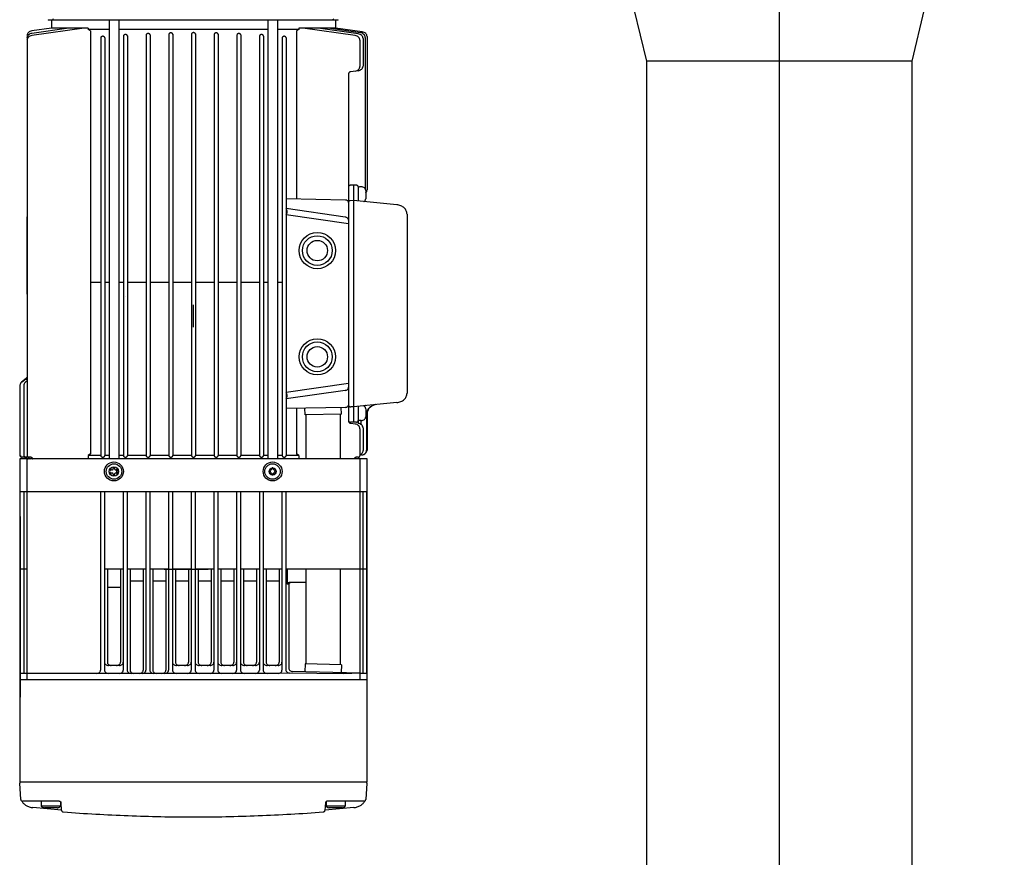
# Model space of a CAD drawing. Extents: x -940 to 22840, y -452 to 16368.
# Tile 8 of 50: x 5518 to 6142, y 11506 to 12036. Entities that reach past the tile are written whole.
import ezdxf

# ---------------------------------------------------------------- set-up
doc = ezdxf.new("R2010")
doc.units = 0
doc.header["$LTSCALE"] = 20
for name, pattern in [('2322108', [7, 5, -2]), ('CENTER2', [11.25, 7.5, -1.25, 1.25, -1.25]), ('CENTER4', [5, 3.125, -0.625, 0.625, -0.625])]:
    doc.linetypes.add(name, pattern=pattern)
doc.layers.get('0').update_dxf_attribs({"linetype": 'CONTINUOUS'})
for name, color, linetype in [('GRUNDFOS', 5, 'CONTINUOUS'), ('WL561---_HARTLIJN', 1, 'CONTINUOUS'), ('WL561---_RETOUR', 4, 'CONTINUOUS')]:
    doc.layers.add(name, color=color, linetype=linetype)

# ---------------------------------------------------------------- blocks, each defined once
blk = doc.blocks.new('TR-L-A8')
at = {"color": 0, "linetype": 'CONTINUOUS'}
for p, q in [((-0.5, 84.15), (0.5, 84.15)), ((-0.5, -84.15), (0.5, -84.15))]:
    blk.add_line(p, q, dxfattribs=at)
at = {"layer": 'WL561---_HARTLIJN', "linetype": 'CENTER2'}
blk.add_line((-0.5, 0), (0.5, 0), dxfattribs=at)
blk = doc.blocks.new('HHFL041V')
at = {"color": 0, "linetype": 'CONTINUOUS'}
for p, q in [((-84.15, 55), (-92, 22)), ((84.15, 55), (-84.15, 55)), ((84.15, 55), (92, 22)), ((-142.5, 22), (-142.5, 3)), ((142.5, 22), (-142.5, 22)), ((142.5, 22), (142.5, 3)), ((142.5, 3), (-142.5, 3)), ((-106, 0), (-106, 3)), ((106, 0), (-106, 0)), ((106, 0), (106, 3))]:
    blk.add_line(p, q, dxfattribs=at)
at = {"color": 1, "linetype": 'CENTER4'}
blk.add_line((0, 55), (0, 0), dxfattribs=at)

msp = doc.modelspace()

# ---------------------------------------------------------------- linework, layer by layer
at = {"layer": 'GRUNDFOS', "color": 4, "linetype": 'CONTINUOUS'}
for p, q in [((5558.49, 12031.12), (5525.28, 12026.38)), ((5548.74, 12031.12), (5525.28, 12027.77)), ((5537.74, 12031.12), (5525.28, 12029.34)), ((5627.59, 12036.12), (5535.72, 12036.12)), ((5574.27, 12036.12), (5536.97, 12036.12)), ((5537.74, 12036.12), (5537.74, 12031.12)), ((5560.9, 12031.12), (5537.74, 12031.12)), ((5538.84, 12036.92), (5538.38, 12036.12)), ((5559.75, 12031.12), (5558.49, 12031.12)), ((5560.9, 12031.12), (5560.9, 12030.16)), ((5574.27, 12036.12), (5574.27, 11758.12)), ((5674.87, 12036.12), (5580.45, 12036.12)), ((5580.45, 12036.12), (5580.45, 11891.32)), ((5719.45, 12036.12), (5627.59, 12036.12)), ((5674.88, 12036.12), (5674.88, 11758.12)), ((5719.1, 12036.12), (5681.05, 12036.12)), ((5681.06, 12036.12), (5681.06, 11758.12)), ((5694.53, 12031.12), (5694.53, 12030.16)), ((5717.7, 12031.12), (5694.53, 12031.12)), ((5696.95, 12031.12), (5695.69, 12031.12)), ((5730.16, 12026.38), (5696.95, 12031.12)), ((5732.13, 12027.49), (5706.7, 12031.12)), ((5733.53, 12028.19), (5712.98, 12031.12)), ((5716.8, 12036.12), (5716.33, 12036.92)), ((5717.7, 12036.12), (5717.7, 12031.12)), ((5734.65, 12028.7), (5717.7, 12031.12)), ((5522.22, 12026.31), (5522.22, 11760.08)), ((5562.37, 12029.28), (5560.9, 12030.16)), ((5574.27, 12030.16), (5560.9, 12030.16)), ((5562.37, 12029.28), (5562.37, 11761.16)), ((5569.01, 12024.9), (5569.01, 11760.12)), ((5571.48, 12024.89), (5571.48, 11760.12)), ((5674.87, 12030.16), (5580.45, 12030.16)), ((5583.38, 12026.01), (5583.38, 11760.12)), ((5585.85, 12026.28), (5585.85, 11760.12)), ((5597.75, 12026.71), (5597.75, 11760.12)), ((5600.22, 12026.89), (5600.22, 11760.12)), ((5612.12, 12027.09), (5612.12, 11760.12)), ((5614.59, 12027.3), (5614.59, 11760.12)), ((5626.48, 12027.22), (5626.48, 11760.12)), ((5628.95, 12027.38), (5628.95, 11760.12)), ((5640.85, 12027.09), (5640.85, 11760.12)), ((5643.32, 12027.23), (5643.32, 11760.12)), ((5655.22, 12026.71), (5655.22, 11760.12)), ((5657.69, 12026.78), (5657.69, 11760.12)), ((5669.59, 12026.01), (5669.59, 11760.12)), ((5672.06, 12025.97), (5672.06, 11760.12)), ((5688.82, 12030.16), (5681.05, 12030.16)), ((5683.96, 12024.9), (5683.96, 11760.12)), ((5686.43, 12024.9), (5686.43, 11760.12)), ((5694.53, 12030.16), (5687.45, 12030.16)), ((5694.53, 12030.16), (5693.07, 12029.28)), ((5693.07, 12029.28), (5693.07, 11922.78)), ((5735.2, 12024.54), (5735.2, 12007.09)), ((5736.6, 12025.23), (5736.6, 11929.14)), ((5737.72, 12025.75), (5737.72, 11928.57)), ((5733.22, 12023.43), (5733.22, 12006.8)), ((5725.98, 12001.99), (5725.98, 11969.35)), ((5732.13, 12004.13), (5727.51, 12003.47)), ((5725.98, 11969.35), (5725.98, 11879.15)), ((5729.07, 11931.53), (5727.18, 11931.49)), ((5729.07, 11931.53), (5729.07, 11781.31)), ((5730.95, 11931.49), (5729.07, 11931.53)), ((5732.16, 11930.49), (5732.16, 11921.53)), ((5732.84, 11930.48), (5732.16, 11930.08)), ((5734.01, 11930.48), (5732.84, 11930.48)), ((5736.85, 11928.18), (5736.85, 11924.83)), ((5736.85, 11924.83), (5736.85, 11922.98)), ((5724.17, 11922.12), (5686.43, 11922.92)), ((5729.07, 11921.78), (5726.98, 11921.73)), ((5756.54, 11919.05), (5729.07, 11921.78)), ((5723.93, 11911.38), (5686.43, 11916.73)), ((5725.98, 11907.08), (5686.43, 11912.73)), ((5763.06, 11913.15), (5763.06, 11799.68)), ((5522.21, 11911.42), (5522.21, 11862.55)), ((5725.98, 11903.49), (5725.98, 11782.01)), ((5580.45, 11891.32), (5580.45, 11758.12)), ((5725.98, 11891.87), (5725.98, 11890.71)), ((5569.01, 11869.82), (5562.37, 11869.82)), ((5574.27, 11869.82), (5571.48, 11869.82)), ((5583.38, 11869.82), (5580.45, 11869.82)), ((5597.75, 11869.82), (5585.85, 11869.82)), ((5612.11, 11869.82), (5600.22, 11869.82)), ((5626.48, 11869.82), (5614.58, 11869.82)), ((5640.85, 11869.82), (5628.95, 11869.82)), ((5655.22, 11869.82), (5643.32, 11869.82)), ((5669.59, 11869.82), (5657.69, 11869.82)), ((5674.87, 11869.82), (5672.06, 11869.82)), ((5683.95, 11869.82), (5681.05, 11869.82)), ((5585.85, 11859.3), (5585.85, 11859.3)), ((5585.85, 11859.3), (5585.85, 11858.62)), ((5597.75, 11859.3), (5597.75, 11858.62)), ((5600.22, 11861.94), (5600.22, 11861.94)), ((5600.22, 11859.3), (5600.22, 11858.62)), ((5612.11, 11859.3), (5612.11, 11858.62)), ((5614.58, 11859.3), (5614.58, 11858.62)), ((5626.48, 11859.3), (5626.48, 11858.62)), ((5628.95, 11861.94), (5628.95, 11861.94)), ((5628.95, 11859.3), (5628.95, 11858.62)), ((5640.85, 11862.12), (5640.85, 11858.78)), ((5640.85, 11861.94), (5640.85, 11861.94)), ((5640.85, 11859.3), (5640.85, 11859.12)), ((5640.85, 11859.12), (5640.85, 11858.62)), ((5643.32, 11862.12), (5643.32, 11858.78)), ((5643.32, 11859.3), (5643.32, 11859.12)), ((5643.32, 11859.12), (5643.32, 11858.62)), ((5655.22, 11859.3), (5655.22, 11859.12)), ((5655.22, 11859.3), (5655.22, 11859.3)), ((5655.22, 11859.12), (5655.22, 11858.62)), ((5657.69, 11859.3), (5657.69, 11859.12)), ((5657.69, 11859.12), (5657.69, 11858.62)), ((5669.59, 11861.94), (5669.59, 11861.94)), ((5669.59, 11859.3), (5669.59, 11859.3)), ((5669.59, 11859.3), (5669.59, 11858.62)), ((5627.59, 11855.62), (5627.59, 11841.62)), ((5521.85, 11809.16), (5518.8, 11806.7)), ((5521.85, 11808.94), (5519.08, 11806.7)), ((5521.85, 11807.12), (5521.33, 11806.7)), ((5657.69, 11808.12), (5657.69, 11807.94)), ((5517.72, 11804.58), (5517.72, 11760.17)), ((5520.24, 11804.58), (5520.24, 11760.12)), ((5725.98, 11805.75), (5686.43, 11800.11)), ((5723.93, 11801.46), (5686.43, 11796.11)), ((5725.98, 11803.15), (5725.98, 11785.84)), ((5756.54, 11793.79), (5729.07, 11791.06)), ((5724.17, 11790.71), (5686.43, 11789.91)), ((5693.07, 11790.06), (5693.07, 11761.16)), ((5698.46, 11785.89), (5698.32, 11790.17)), ((5721.44, 11786.4), (5721.3, 11790.65)), ((5729.07, 11791.06), (5727.38, 11791.1)), ((5732.16, 11791.37), (5732.16, 11780.59)), ((5736.85, 11789.85), (5736.85, 11786.5)), ((5721.44, 11786.4), (5698.46, 11785.89)), ((5698.96, 11785.9), (5698.96, 11758.12)), ((5720.59, 11786.38), (5720.59, 11758.12)), ((5729.07, 11781.31), (5727.18, 11781.35)), ((5730.95, 11781.35), (5729.07, 11781.31)), ((5732.84, 11782.35), (5732.16, 11782.75)), ((5734.01, 11782.35), (5732.84, 11782.35)), ((5733.71, 11782.37), (5733.71, 11780.04)), ((5736.85, 11786.5), (5736.85, 11784.65)), ((5737.44, 11786.64), (5737.44, 11763.59)), ((5737.72, 11786.67), (5737.72, 11763.62)), ((5730.16, 11780.16), (5727.51, 11780.53)), ((5733.22, 11777.2), (5733.22, 11768.71)), ((5733.22, 11777.2), (5733.22, 11760.17)), ((5735.2, 11777.64), (5735.2, 11763.37)), ((5733.22, 11768.71), (5733.22, 11760.08)), ((5517.59, 11758.12), (5517.59, 11618.12)), ((5737.59, 11758.12), (5517.59, 11758.12)), ((5627.66, 11758.12), (5517.66, 11758.12)), ((5627.72, 11758.12), (5517.72, 11758.12)), ((5524.56, 11759.05), (5518.92, 11759.17)), ((5520.22, 11759.15), (5518.92, 11759.17)), ((5522.08, 11758.12), (5522.08, 11618.12)), ((5522.57, 11758.1), (5522.33, 11758.1)), ((5562.37, 11761.16), (5560.9, 11760.28)), ((5560.9, 11760.28), (5560.9, 11758.12)), ((5569.01, 11760.28), (5560.9, 11760.28)), ((5574.27, 11760.28), (5571.48, 11760.28)), ((5583.38, 11760.28), (5580.45, 11760.28)), ((5597.75, 11760.28), (5585.85, 11760.28)), ((5612.12, 11760.28), (5600.22, 11760.28)), ((5626.48, 11760.28), (5614.59, 11760.28)), ((5737.72, 11758.12), (5627.72, 11758.12)), ((5640.85, 11760.28), (5628.95, 11760.28)), ((5655.22, 11760.28), (5643.32, 11760.28)), ((5669.59, 11760.28), (5657.69, 11760.28)), ((5674.88, 11760.28), (5672.06, 11760.28)), ((5683.96, 11760.28), (5681.06, 11760.28)), ((5694.53, 11760.28), (5686.43, 11760.28)), ((5694.53, 11760.28), (5693.07, 11761.16)), ((5694.53, 11760.28), (5694.53, 11759.32)), ((5694.53, 11760.28), (5694.53, 11759.32)), ((5694.53, 11760.28), (5694.53, 11758.01)), ((5732.02, 11759.08), (5730.88, 11759.05)), ((5733.09, 11758.12), (5733.09, 11618.12)), ((5734.46, 11760.6), (5733.22, 11760.47)), ((5737.59, 11758.12), (5737.59, 11618.12)), ((5737.59, 11737.12), (5517.59, 11737.12)), ((5520.11, 11737.12), (5520.11, 11622.62)), ((5568.88, 11737.12), (5568.88, 11624.12)), ((5571.35, 11737.12), (5571.35, 11624.12)), ((5583.25, 11737.12), (5583.25, 11624.12)), ((5585.72, 11737.12), (5585.72, 11624.12)), ((5597.62, 11737.12), (5597.62, 11624.12)), ((5600.09, 11737.12), (5600.09, 11624.12)), ((5611.98, 11737.12), (5611.98, 11624.12)), ((5614.46, 11737.12), (5614.46, 11624.12)), ((5626.35, 11737.12), (5626.35, 11624.12)), ((5628.82, 11737.12), (5628.82, 11624.12)), ((5640.72, 11737.12), (5640.72, 11624.12)), ((5643.19, 11737.12), (5643.19, 11624.12)), ((5655.09, 11737.12), (5655.09, 11624.12)), ((5657.56, 11737.12), (5657.56, 11624.12)), ((5669.46, 11737.12), (5669.46, 11624.12)), ((5671.93, 11737.12), (5671.93, 11624.12)), ((5683.82, 11737.12), (5683.82, 11624.12)), ((5686.3, 11737.12), (5686.3, 11624.3)), ((5735.06, 11737.12), (5735.06, 11622.12)), ((5737.31, 11737.12), (5737.31, 11622.12)), ((5517.87, 11721.62), (5517.87, 11607.12)), ((5522.08, 11688.12), (5517.59, 11688.12)), ((5583.25, 11688.12), (5571.35, 11688.12)), ((5573.14, 11688.12), (5573.14, 11629.12)), ((5581.46, 11688.12), (5581.46, 11629.12)), ((5597.62, 11688.12), (5585.72, 11688.12)), ((5587.51, 11688.12), (5587.51, 11624.12)), ((5595.82, 11688.12), (5595.82, 11624.12)), ((5611.98, 11688.12), (5600.09, 11688.12)), ((5601.88, 11688.12), (5601.88, 11624.12)), ((5618.45, 11688.01), (5609.18, 11688.01)), ((5610.19, 11688.12), (5610.19, 11624.12)), ((5626.35, 11688.12), (5614.46, 11688.12)), ((5616.25, 11688.12), (5616.25, 11629.12)), ((5636.99, 11688.01), (5618.45, 11688.01)), ((5636.99, 11688.01), (5618.45, 11688.01)), ((5624.56, 11688.12), (5624.56, 11629.12)), ((5640.72, 11688.12), (5628.82, 11688.12)), ((5630.62, 11688.12), (5630.62, 11629.12)), ((5638.93, 11688.12), (5638.93, 11629.12)), ((5655.09, 11688.12), (5643.19, 11688.12)), ((5644.98, 11688.12), (5644.98, 11629.12)), ((5653.3, 11688.12), (5653.3, 11629.12)), ((5669.46, 11688.12), (5657.56, 11688.12)), ((5659.35, 11688.12), (5659.35, 11629.12)), ((5667.66, 11688.12), (5667.66, 11629.12)), ((5683.82, 11688.12), (5671.93, 11688.12)), ((5673.72, 11688.12), (5673.72, 11629.12)), ((5682.03, 11688.12), (5682.03, 11629.12)), ((5737.59, 11688.12), (5686.3, 11688.12)), ((5687.14, 11688.12), (5687.14, 11678.62)), ((5698.96, 11688.12), (5698.96, 11628.1)), ((5720.59, 11688.12), (5720.59, 11627.62)), ((5581.46, 11676.62), (5573.14, 11676.62)), ((5595.82, 11680.62), (5587.51, 11680.62)), ((5610.19, 11680.62), (5601.88, 11680.62)), ((5624.56, 11680.62), (5616.25, 11680.62)), ((5638.93, 11680.62), (5630.62, 11680.62)), ((5653.3, 11680.62), (5644.98, 11680.62)), ((5667.66, 11680.62), (5659.35, 11680.62)), ((5682.03, 11680.62), (5673.72, 11680.62)), ((5688.09, 11678.62), (5687.14, 11678.62)), ((5688.09, 11678.62), (5688.09, 11625.29)), ((5698.96, 11679.62), (5688.38, 11679.62)), ((5580.78, 11627.12), (5573.82, 11627.12)), ((5623.88, 11627.12), (5616.93, 11627.12)), ((5638.25, 11627.12), (5631.3, 11627.12)), ((5652.62, 11627.12), (5645.66, 11627.12)), ((5666.98, 11627.12), (5660.03, 11627.12)), ((5681.35, 11627.12), (5674.4, 11627.12)), ((5698.46, 11628.11), (5698.3, 11623.11)), ((5721.44, 11627.6), (5698.46, 11628.11)), ((5721.44, 11627.6), (5721.28, 11622.6)), ((5681.35, 11622.12), (5517.59, 11622.12)), ((5688.72, 11622.3), (5681.35, 11622.12)), ((5722.97, 11621.77), (5688.72, 11622.3)), ((5733.09, 11622.34), (5690.49, 11623.29)), ((5733.09, 11622.34), (5722.97, 11621.77)), ((5737.59, 11622.12), (5733.09, 11622.12)), ((5517.59, 11618.12), (5517.59, 11553.12)), ((5737.59, 11618.12), (5517.59, 11618.12)), ((5737.59, 11618.12), (5517.59, 11618.12)), ((5737.59, 11618.12), (5737.59, 11553.12)), ((5517.59, 11603.09), (5517.59, 11579.59)), ((5737.59, 11553.12), (5517.59, 11553.12)), ((5737.59, 11553.12), (5517.59, 11553.12)), ((5518.3, 11542.07), (5517.62, 11552.62)), ((5737.55, 11552.62), (5736.87, 11542.07)), ((5542.56, 11541.12), (5519.54, 11541.12)), ((5531.27, 11541.12), (5531.27, 11537.92)), ((5543.39, 11537.92), (5531.27, 11537.92)), ((5543.39, 11540.87), (5543.39, 11537.92)), ((5544.1, 11535.24), (5543.78, 11540.17)), ((5711.39, 11540.17), (5711.07, 11535.24)), ((5711.79, 11540.86), (5711.79, 11537.92)), ((5723.9, 11537.92), (5711.79, 11537.92)), ((5735.64, 11541.12), (5712.62, 11541.12)), ((5723.9, 11541.12), (5723.9, 11537.92)), ((5544.09, 11535.38), (5525.9, 11537)), ((5541.41, 11536.92), (5533.25, 11536.92)), ((5729.28, 11537), (5711.08, 11535.38)), ((5721.92, 11536.92), (5713.76, 11536.92))]:
    msp.add_line(p, q, dxfattribs=at)
for points in [[(5525.28, 12029.34, 0.07465), (5524.07, 12028.99, 0.083594), (5523.08, 12028.32, 0.094646), (5522.44, 12027.41, 0.107128), (5522.21, 12026.39)], [(5525.28, 12027.77, 0.07465), (5524.07, 12027.42, 0.083594), (5523.08, 12026.75, 0.094646), (5522.44, 12025.84, 0.107128), (5522.21, 12024.82)], [(5525.28, 12026.38, 0.07465), (5524.07, 12026.03, 0.083594), (5523.08, 12025.36, 0.094646), (5522.44, 12024.45, 0.107128), (5522.21, 12023.43)], [(5571.48, 12024.95, 0.120324), (5571.39, 12025.33, 0.105889), (5571.12, 12025.65, 0.088298), (5570.72, 12025.87, 0.08198), (5570.25, 12025.94, 0.080059), (5569.77, 12025.87, 0.090623), (5569.37, 12025.65, 0.103557), (5569.1, 12025.33, 0.120324), (5569.01, 12024.95)], [(5585.85, 12026.05, 0.120324), (5585.75, 12026.44, 0.105889), (5585.49, 12026.76, 0.088298), (5585.09, 12026.98, 0.08198), (5584.61, 12027.05, 0.080059), (5584.14, 12026.98, 0.090623), (5583.74, 12026.76, 0.103557), (5583.47, 12026.44, 0.120324), (5583.38, 12026.05)], [(5600.22, 12026.75, 0.120324), (5600.12, 12027.13, 0.105889), (5599.86, 12027.46, 0.088298), (5599.45, 12027.67, 0.08198), (5598.98, 12027.75, 0.080059), (5598.51, 12027.67, 0.090623), (5598.11, 12027.46, 0.103557), (5597.84, 12027.13, 0.120324), (5597.75, 12026.75)], [(5614.58, 12027.14, 0.120324), (5614.49, 12027.52, 0.105889), (5614.22, 12027.85, 0.088298), (5613.82, 12028.06, 0.08198), (5613.35, 12028.14, 0.080059), (5612.88, 12028.06, 0.090623), (5612.48, 12027.85, 0.103557), (5612.21, 12027.52, 0.120324), (5612.11, 12027.14)], [(5628.95, 12027.26, 0.120324), (5628.86, 12027.65, 0.105889), (5628.59, 12027.97, 0.088298), (5628.19, 12028.19, 0.08198), (5627.72, 12028.26, 0.080059), (5627.24, 12028.19, 0.090623), (5626.84, 12027.97, 0.103557), (5626.58, 12027.65, 0.120324), (5626.48, 12027.26)], [(5643.32, 12027.14, 0.120324), (5643.23, 12027.52, 0.105889), (5642.96, 12027.85, 0.088298), (5642.56, 12028.06, 0.08198), (5642.09, 12028.14, 0.080059), (5641.61, 12028.06, 0.090623), (5641.21, 12027.85, 0.103557), (5640.94, 12027.52, 0.120324), (5640.85, 12027.14)], [(5657.69, 12026.75, 0.120324), (5657.59, 12027.13, 0.105889), (5657.33, 12027.46, 0.088298), (5656.93, 12027.67, 0.08198), (5656.45, 12027.75, 0.080059), (5655.98, 12027.67, 0.090623), (5655.58, 12027.46, 0.103557), (5655.31, 12027.13, 0.120324), (5655.22, 12026.75)], [(5672.06, 12026.05, 0.120324), (5671.96, 12026.44, 0.105889), (5671.69, 12026.76, 0.088298), (5671.29, 12026.98, 0.08198), (5670.82, 12027.05, 0.080059), (5670.35, 12026.98, 0.090623), (5669.95, 12026.76, 0.103557), (5669.68, 12026.44, 0.120324), (5669.59, 12026.05)], [(5686.42, 12024.95, 0.120324), (5686.33, 12025.33, 0.105889), (5686.06, 12025.65, 0.088298), (5685.66, 12025.87, 0.08198), (5685.19, 12025.94, 0.080059), (5684.72, 12025.87, 0.090623), (5684.32, 12025.65, 0.103557), (5684.05, 12025.33, 0.120324), (5683.95, 12024.95)], [(5733.22, 12023.43, 0.107128), (5733, 12024.45, 0.096367), (5732.35, 12025.36, 0.081876), (5731.37, 12026.03, 0.07465), (5730.16, 12026.38)], [(5735.2, 12024.54, 0.107128), (5734.97, 12025.56, 0.096367), (5734.33, 12026.47, 0.081876), (5733.34, 12027.14, 0.07465), (5732.13, 12027.49)], [(5736.6, 12025.23, 0.107128), (5736.38, 12026.26, 0.096367), (5735.73, 12027.16, 0.081876), (5734.74, 12027.83, 0.07465), (5733.53, 12028.19)], [(5737.72, 12025.75, 0.107128), (5737.49, 12026.77, 0.096367), (5736.85, 12027.67, 0.081876), (5735.86, 12028.34, 0.07465), (5734.65, 12028.7)], [(5730.16, 12003.85, 0.07465), (5731.37, 12004.21, 0.083594), (5732.35, 12004.88, 0.094646), (5733, 12005.78, 0.107128), (5733.22, 12006.8)], [(5732.13, 12004.13, 0.07465), (5733.34, 12004.49, 0.083594), (5734.33, 12005.16, 0.094646), (5734.97, 12006.06, 0.107128), (5735.2, 12007.09)], [(5727.51, 12003.47, 0.07465), (5726.9, 12003.29, 0.083594), (5726.41, 12002.96, 0.094646), (5726.09, 12002.51, 0.107128), (5725.98, 12001.99)], [(5727.18, 11931.49, 0.080826), (5726.72, 11931.41, 0.089582), (5726.33, 11931.19, 0.102262), (5726.07, 11930.87, 0.118348), (5725.98, 11930.49)], [(5732.16, 11930.49, 0.118348), (5732.07, 11930.87, 0.104496), (5731.81, 11931.19, 0.087354), (5731.42, 11931.41, 0.080826), (5730.95, 11931.49)], [(5736.85, 11928.18, 0.120324), (5736.64, 11929.06, 0.105889), (5736.02, 11929.81, 0.088298), (5735.1, 11930.31, 0.08198), (5734.01, 11930.48)], [(5736.85, 11928.18, 0.120324), (5736.64, 11929.06, 0.105889), (5736.02, 11929.81, 0.088298), (5735.1, 11930.31, 0.08198), (5734.01, 11930.48)], [(5736.85, 11926.72, 0.096266), (5737.5, 11927.62, 0.106991), (5737.72, 11928.65)], [(5736.85, 11926.99, 0.081297), (5737.29, 11927.76, 0.08763), (5737.44, 11928.61)], [(5725.98, 11920.62, 0.118348), (5725.84, 11921.19, 0.104496), (5725.45, 11921.67, 0.087354), (5724.87, 11922, 0.080826), (5724.17, 11922.12)], [(5725.98, 11920.62, 0.118348), (5725.84, 11921.19, 0.104496), (5725.45, 11921.67, 0.087354), (5724.87, 11922, 0.080826), (5724.17, 11922.12)], [(5726.98, 11921.73, 0.074108), (5726.58, 11921.61, 0.083034), (5726.26, 11921.39, 0.093922), (5726.05, 11921.09, 0.106097), (5725.98, 11920.75)], [(5735.68, 11921.12, 0.057123), (5736.17, 11921.49, 0.063096), (5736.54, 11921.94, 0.068332), (5736.77, 11922.45, 0.07273), (5736.85, 11922.98)], [(5763.06, 11913.15, 0.055842), (5762.93, 11914.23, 0.054044), (5762.57, 11915.28, 0.050702), (5761.99, 11916.25, 0.047379), (5761.19, 11917.13, 0.043663), (5760.22, 11917.87, 0.040953), (5759.09, 11918.46, 0.038536), (5757.85, 11918.88, 0.037351), (5756.54, 11919.11)], [(5686.43, 11912.73, 0.071197), (5686.89, 11913.7, 0.075394), (5687.04, 11914.73, 0.074653), (5686.89, 11915.76, 0.071197), (5686.43, 11916.73)], [(5725.98, 11909.41, 0.107128), (5725.83, 11910.09, 0.096367), (5725.4, 11910.69, 0.081876), (5724.74, 11911.14, 0.07465), (5723.93, 11911.38)], [(5518.8, 11806.7, 0.050253), (5518.34, 11806.24, 0.054516), (5518, 11805.73, 0.05791), (5517.79, 11805.16, 0.060532), (5517.72, 11804.58)], [(5521.33, 11806.7, 0.050253), (5520.87, 11806.24, 0.054516), (5520.52, 11805.73, 0.05791), (5520.31, 11805.16, 0.060532), (5520.24, 11804.58)], [(5521.85, 11809.16, 0.105889), (5522.12, 11809.49, 0.120324), (5522.22, 11809.87)], [(5521.85, 11808.94, 0.105889), (5522.12, 11809.26, 0.120324), (5522.22, 11809.65)], [(5521.85, 11808.26, 0.105889), (5522.12, 11808.58, 0.120324), (5522.22, 11808.97)], [(5521.85, 11807.12, 0.105889), (5522.12, 11807.45, 0.120324), (5522.22, 11807.83)], [(5686.43, 11796.11, 0.071197), (5686.89, 11797.08, 0.075394), (5687.04, 11798.11, 0.074653), (5686.89, 11799.14, 0.071197), (5686.43, 11800.11)], [(5723.93, 11801.46, 0.07465), (5724.74, 11801.7, 0.083594), (5725.4, 11802.14, 0.094646), (5725.83, 11802.74, 0.107128), (5725.98, 11803.43)], [(5756.54, 11793.73, 0.037351), (5757.85, 11793.96, 0.038749), (5759.09, 11794.37, 0.040739), (5760.22, 11794.96, 0.043909), (5761.19, 11795.71, 0.047134), (5761.99, 11796.58, 0.050986), (5762.57, 11797.56, 0.05376), (5762.93, 11798.6, 0.055842), (5763.06, 11799.68)], [(5724.17, 11790.71, 0.080826), (5724.87, 11790.84, 0.089582), (5725.45, 11791.17, 0.102262), (5725.84, 11791.65, 0.118348), (5725.98, 11792.21)], [(5725.98, 11792.09, 0.13055), (5726.09, 11791.67, 0.112929), (5726.4, 11791.33, 0.093139), (5726.86, 11791.13, 0.088376), (5727.38, 11791.1)], [(5736.85, 11789.85, 0.072714), (5736.77, 11790.39, 0.068918), (5736.54, 11790.9, 0.062487), (5736.17, 11791.35, 0.057115), (5735.68, 11791.72)], [(5736.97, 11791.84, 0.03172), (5736.41, 11791.75, 0.032644), (5735.87, 11791.59)], [(5742.92, 11792.44, 0.071111), (5740.72, 11791.63, 0.079832), (5738.97, 11790.29, 0.043007), (5738.31, 11789.47, 0.046689), (5737.83, 11788.57, 0.048816), (5737.54, 11787.62, 0.050362), (5737.44, 11786.64)], [(5743.19, 11792.46, 0.071111), (5741, 11791.65, 0.079832), (5739.24, 11790.32, 0.043007), (5738.59, 11789.49, 0.046689), (5738.11, 11788.6, 0.048816), (5737.82, 11787.65, 0.050362), (5737.72, 11786.67)], [(5725.98, 11782.35, 0.118348), (5726.07, 11781.97, 0.104496), (5726.33, 11781.65, 0.087354), (5726.72, 11781.43, 0.080826), (5727.18, 11781.35)], [(5725.98, 11782.01, 0.107128), (5726.09, 11781.5, 0.096367), (5726.41, 11781.05, 0.081876), (5726.9, 11780.71, 0.07465), (5727.51, 11780.53)], [(5730.95, 11781.35, 0.080826), (5731.42, 11781.43, 0.089582), (5731.81, 11781.65, 0.102262), (5732.07, 11781.97, 0.118348), (5732.16, 11782.35)], [(5734.01, 11782.35, 0.08198), (5735.1, 11782.53, 0.090623), (5736.02, 11783.03, 0.103557), (5736.64, 11783.77, 0.120324), (5736.85, 11784.65)], [(5733.22, 11777.2, 0.107128), (5733, 11778.23, 0.096367), (5732.36, 11779.13, 0.081876), (5731.37, 11779.8, 0.07465), (5730.16, 11780.16)], [(5735.2, 11777.64, 0.106793), (5734.98, 11778.66, 0.096119), (5734.34, 11779.56, 0.081709), (5733.36, 11780.23, 0.074474), (5732.16, 11780.59)], [(5733.22, 11760.67, 0.062743), (5734.04, 11761.14, 0.070073), (5734.67, 11761.77, 0.077138), (5735.07, 11762.52, 0.083593), (5735.2, 11763.32)], [(5734.18, 11760.57, 0.076768), (5735.46, 11760.89, 0.085729), (5736.51, 11761.56, 0.097389), (5737.2, 11762.48, 0.111093), (5737.44, 11763.55)], [(5734.46, 11760.6, 0.076768), (5735.74, 11760.92, 0.085729), (5736.79, 11761.59, 0.097389), (5737.48, 11762.51, 0.111093), (5737.72, 11763.57)], [(5517.72, 11760.17, 0.118348), (5517.81, 11759.8, 0.104496), (5518.07, 11759.47, 0.087354), (5518.46, 11759.26, 0.080826), (5518.92, 11759.17)], [(5517.72, 11760.17, 0.118348), (5517.81, 11759.8, 0.104496), (5518.07, 11759.47, 0.087354), (5518.46, 11759.26, 0.080826), (5518.92, 11759.17)], [(5518, 11760.17, 0.118348), (5518.09, 11759.79, 0.104496), (5518.35, 11759.47, 0.087354), (5518.74, 11759.25, 0.080826), (5519.2, 11759.17)], [(5521.28, 11758.62, 0.133574), (5520.84, 11759, 0.112386), (5520.22, 11759.15)], [(5520.24, 11760.12, 0.118348), (5520.33, 11759.74, 0.104496), (5520.59, 11759.42, 0.087354), (5520.98, 11759.2, 0.080826), (5521.44, 11759.12)], [(5521.58, 11758.62, 0.13354), (5521.14, 11758.99, 0.112362), (5520.52, 11759.14)], [(5521.96, 11758.57, 0.072925), (5521.77, 11758.8, 0.065067), (5521.52, 11758.97, 0.058524), (5521.21, 11759.09, 0.05612), (5520.88, 11759.13)], [(5521.28, 11758.62, 0.133574), (5521.72, 11758.25, 0.112386), (5522.33, 11758.1)], [(5521.58, 11758.62, 0.127211), (5521.99, 11758.26, 0.107324), (5522.57, 11758.1)], [(5521.96, 11758.57, 0.134976), (5522.38, 11758.18, 0.112619), (5522.98, 11758.01)], [(5522.22, 11760.08, 0.118348), (5522.31, 11759.7, 0.104496), (5522.57, 11759.38, 0.087354), (5522.96, 11759.16, 0.080826), (5523.42, 11759.08)], [(5523.76, 11758.48, 0.078427), (5523.58, 11758.73, 0.069549), (5523.32, 11758.92, 0.061967), (5523, 11759.05, 0.059181), (5522.65, 11759.09)], [(5523.76, 11758.48, 0.085574), (5523.96, 11758.22, 0.075068), (5524.26, 11758.01)], [(5525.7, 11758.36, 0.087189), (5525.53, 11758.63, 0.076754), (5525.27, 11758.85, 0.067386), (5524.93, 11759, 0.063938), (5524.56, 11759.05)], [(5525.7, 11758.36, 0.056047), (5525.8, 11758.18, 0.051892), (5525.94, 11758.01)], [(5569.01, 11760.12, 0.120324), (5569.11, 11759.74, 0.105889), (5569.37, 11759.41, 0.088298), (5569.77, 11759.2, 0.08198), (5570.25, 11759.12, 0.080059), (5570.72, 11759.2, 0.090623), (5571.12, 11759.41, 0.103557), (5571.39, 11759.74, 0.120324), (5571.48, 11760.12)], [(5583.38, 11760.12, 0.120324), (5583.47, 11759.74, 0.105889), (5583.74, 11759.41, 0.088298), (5584.14, 11759.2, 0.08198), (5584.61, 11759.12, 0.080059), (5585.09, 11759.2, 0.090623), (5585.49, 11759.41, 0.103557), (5585.76, 11759.74, 0.120324), (5585.85, 11760.12)], [(5597.75, 11760.12, 0.120324), (5597.84, 11759.74, 0.105889), (5598.11, 11759.41, 0.088298), (5598.51, 11759.2, 0.08198), (5598.98, 11759.12, 0.080059), (5599.46, 11759.2, 0.090623), (5599.86, 11759.41, 0.103557), (5600.12, 11759.74, 0.120324), (5600.22, 11760.12)], [(5612.12, 11760.12, 0.120324), (5612.21, 11759.74, 0.105889), (5612.48, 11759.41, 0.088298), (5612.88, 11759.2, 0.08198), (5613.35, 11759.12, 0.080059), (5613.82, 11759.2, 0.090623), (5614.22, 11759.41, 0.103557), (5614.49, 11759.74, 0.120324), (5614.59, 11760.12)], [(5626.48, 11760.12, 0.120324), (5626.58, 11759.74, 0.105889), (5626.85, 11759.41, 0.088298), (5627.25, 11759.2, 0.08198), (5627.72, 11759.12, 0.080059), (5628.19, 11759.2, 0.090623), (5628.59, 11759.41, 0.103557), (5628.86, 11759.74, 0.120324), (5628.95, 11760.12)], [(5640.85, 11760.12, 0.120324), (5640.95, 11759.74, 0.105889), (5641.21, 11759.41, 0.088298), (5641.61, 11759.2, 0.08198), (5642.09, 11759.12, 0.080059), (5642.56, 11759.2, 0.090623), (5642.96, 11759.41, 0.103557), (5643.23, 11759.74, 0.120324), (5643.32, 11760.12)], [(5655.22, 11760.12, 0.120324), (5655.31, 11759.74, 0.105889), (5655.58, 11759.41, 0.088298), (5655.98, 11759.2, 0.08198), (5656.45, 11759.12, 0.080059), (5656.93, 11759.2, 0.090623), (5657.33, 11759.41, 0.103557), (5657.6, 11759.74, 0.120324), (5657.69, 11760.12)], [(5669.59, 11760.12, 0.120324), (5669.68, 11759.74, 0.105889), (5669.95, 11759.41, 0.088298), (5670.35, 11759.2, 0.08198), (5670.82, 11759.12, 0.080059), (5671.3, 11759.2, 0.090623), (5671.7, 11759.41, 0.103557), (5671.96, 11759.74, 0.120324), (5672.06, 11760.12)], [(5683.96, 11760.12, 0.120324), (5684.05, 11759.74, 0.105889), (5684.32, 11759.41, 0.088298), (5684.72, 11759.2, 0.08198), (5685.19, 11759.12, 0.080059), (5685.66, 11759.2, 0.090623), (5686.06, 11759.41, 0.103557), (5686.33, 11759.74, 0.120324), (5686.43, 11760.12)], [(5730.88, 11759.05, 0.083093), (5730.41, 11758.97, 0.092544), (5730.01, 11758.74, 0.106001), (5729.76, 11758.4, 0.122261), (5729.68, 11758.01)], [(5732.02, 11759.08, 0.080826), (5732.48, 11759.16, 0.089582), (5732.87, 11759.38, 0.102262), (5733.13, 11759.7, 0.118348), (5733.22, 11760.08)], [(5575.65, 11751.33, 0.090623), (5575.49, 11751.41, 0.08198), (5575.3, 11751.44, 0.080059), (5575.11, 11751.41, 0.090623), (5574.95, 11751.33, 0.103557), (5574.85, 11751.2, 0.120324), (5574.81, 11751.04, 0.117367), (5574.85, 11750.89, 0.105889), (5574.95, 11750.76, 0.059732), (5575.06, 11750.7, 0.055036), (5575.18, 11750.66)], [(5575.65, 11751.33, 0.075982), (5575.84, 11751.22, 0.069058), (5576.05, 11751.17, 0.06595), (5576.28, 11751.18, 0.070091), (5576.49, 11751.24, 0.076569), (5576.66, 11751.35, 0.089155), (5576.78, 11751.51, 0.09759), (5576.83, 11751.69, 0.101336), (5576.81, 11751.87)], [(5577.76, 11751.87, 0.122288), (5577.77, 11752.02, 0.116428), (5577.71, 11752.17, 0.097878), (5577.58, 11752.29, 0.08672), (5577.41, 11752.36, 0.07909), (5577.22, 11752.37, 0.083964), (5577.04, 11752.32, 0.09294), (5576.89, 11752.21, 0.111646), (5576.81, 11752.07, 0.078704), (5576.79, 11751.97, 0.078818), (5576.81, 11751.87)], [(5577.76, 11751.87, 0.101336), (5577.74, 11751.69, 0.099205), (5577.79, 11751.51, 0.087543), (5577.91, 11751.35, 0.077811), (5578.08, 11751.24, 0.068851), (5578.29, 11751.18, 0.06709), (5578.52, 11751.17, 0.067918), (5578.73, 11751.22, 0.075982), (5578.91, 11751.33)], [(5579.39, 11750.66, 0.071227), (5579.19, 11750.58, 0.079959), (5579.02, 11750.46, 0.089937), (5578.92, 11750.3, 0.10051), (5578.88, 11750.12, 0.098769), (5578.92, 11749.94, 0.09139), (5579.02, 11749.78, 0.078509), (5579.19, 11749.66, 0.071227), (5579.39, 11749.58)], [(5579.39, 11750.66, 0.08672), (5579.57, 11750.73, 0.100479), (5579.69, 11750.84, 0.113818), (5579.75, 11750.99, 0.122288), (5579.74, 11751.15, 0.108796), (5579.66, 11751.29, 0.095048), (5579.51, 11751.39, 0.08186), (5579.33, 11751.44, 0.081057), (5579.14, 11751.43, 0.054957), (5579.02, 11751.39, 0.059825), (5578.91, 11751.33)], [(5575.18, 11749.58, 0.08672), (5575, 11749.51, 0.100479), (5574.88, 11749.39, 0.113818), (5574.81, 11749.25, 0.122288), (5574.83, 11749.09, 0.108796), (5574.91, 11748.95, 0.095048), (5575.06, 11748.85, 0.08186), (5575.24, 11748.8, 0.081057), (5575.43, 11748.81, 0.054957), (5575.55, 11748.85, 0.059825), (5575.65, 11748.91)], [(5576.81, 11748.37, 0.101336), (5576.83, 11748.55, 0.099205), (5576.78, 11748.73, 0.087543), (5576.66, 11748.89, 0.077811), (5576.49, 11749, 0.068851), (5576.28, 11749.06, 0.06709), (5576.05, 11749.07, 0.067918), (5575.84, 11749.02, 0.075982), (5575.65, 11748.91)], [(5576.81, 11748.37, 0.122288), (5576.79, 11748.22, 0.116428), (5576.86, 11748.07, 0.097878), (5576.98, 11747.95, 0.08672), (5577.16, 11747.88, 0.07909), (5577.35, 11747.87, 0.083964), (5577.53, 11747.92, 0.09294), (5577.68, 11748.03, 0.111646), (5577.76, 11748.17, 0.078704), (5577.78, 11748.27, 0.078818), (5577.76, 11748.37)], [(5578.91, 11748.91, 0.075982), (5578.73, 11749.02, 0.069058), (5578.52, 11749.07, 0.06595), (5578.29, 11749.06, 0.070091), (5578.08, 11749, 0.076569), (5577.91, 11748.89, 0.089155), (5577.79, 11748.73, 0.09759), (5577.74, 11748.55, 0.101336), (5577.76, 11748.37)], [(5578.91, 11748.91, 0.090623), (5579.07, 11748.83, 0.08198), (5579.26, 11748.79, 0.080059), (5579.45, 11748.83, 0.090623), (5579.61, 11748.91, 0.103557), (5579.72, 11749.04, 0.120324), (5579.76, 11749.19, 0.117367), (5579.72, 11749.35, 0.105889), (5579.61, 11749.48, 0.059732), (5579.51, 11749.54, 0.055036), (5579.39, 11749.58)], [(5688.38, 11679.62, 0.08198), (5687.9, 11679.54, 0.090623), (5687.5, 11679.33, 0.103557), (5687.24, 11679, 0.120324), (5687.14, 11678.62)], [(5689.32, 11679.62, 0.08198), (5688.85, 11679.54, 0.090623), (5688.45, 11679.33, 0.103557), (5688.18, 11679, 0.120324), (5688.09, 11678.62)], [(5571.35, 11629.12, 0.120324), (5571.54, 11628.35, 0.105889), (5572.08, 11627.71, 0.088298), (5572.88, 11627.27, 0.08198), (5573.82, 11627.12)], [(5573.14, 11629.12, 0.120324), (5573.33, 11628.35, 0.105889), (5573.87, 11627.71, 0.088298), (5574.67, 11627.27, 0.08198), (5575.62, 11627.12)], [(5578.98, 11627.12, 0.08198), (5579.93, 11627.27, 0.090623), (5580.73, 11627.71, 0.103557), (5581.27, 11628.35, 0.120324), (5581.46, 11629.12)], [(5580.78, 11627.12, 0.08198), (5581.72, 11627.27, 0.090623), (5582.52, 11627.71, 0.103557), (5583.06, 11628.35, 0.120324), (5583.25, 11629.12)], [(5614.46, 11629.12, 0.120324), (5614.64, 11628.35, 0.105889), (5615.18, 11627.71, 0.088298), (5615.98, 11627.27, 0.08198), (5616.93, 11627.12)], [(5616.25, 11629.12, 0.120324), (5616.44, 11628.35, 0.105889), (5616.97, 11627.71, 0.088298), (5617.77, 11627.27, 0.08198), (5618.72, 11627.12)], [(5622.09, 11627.12, 0.08198), (5623.03, 11627.27, 0.090623), (5623.84, 11627.71, 0.103557), (5624.37, 11628.35, 0.120324), (5624.56, 11629.12)], [(5623.88, 11627.12, 0.08198), (5624.83, 11627.27, 0.090623), (5625.63, 11627.71, 0.103557), (5626.16, 11628.35, 0.120324), (5626.35, 11629.12)], [(5628.82, 11629.12, 0.120324), (5629.01, 11628.35, 0.105889), (5629.55, 11627.71, 0.088298), (5630.35, 11627.27, 0.08198), (5631.3, 11627.12)], [(5630.62, 11629.12, 0.120324), (5630.8, 11628.35, 0.105889), (5631.34, 11627.71, 0.088298), (5632.14, 11627.27, 0.08198), (5633.09, 11627.12)], [(5636.46, 11627.12, 0.08198), (5637.4, 11627.27, 0.090623), (5638.2, 11627.71, 0.103557), (5638.74, 11628.35, 0.120324), (5638.93, 11629.12)], [(5638.25, 11627.12, 0.08198), (5639.19, 11627.27, 0.090623), (5640, 11627.71, 0.103557), (5640.53, 11628.35, 0.120324), (5640.72, 11629.12)], [(5643.19, 11629.12, 0.120324), (5643.38, 11628.35, 0.105889), (5643.92, 11627.71, 0.088298), (5644.72, 11627.27, 0.08198), (5645.66, 11627.12)], [(5644.98, 11629.12, 0.120324), (5645.17, 11628.35, 0.105889), (5645.71, 11627.71, 0.088298), (5646.51, 11627.27, 0.08198), (5647.46, 11627.12)], [(5650.82, 11627.12, 0.08198), (5651.77, 11627.27, 0.090623), (5652.57, 11627.71, 0.103557), (5653.11, 11628.35, 0.120324), (5653.3, 11629.12)], [(5652.62, 11627.12, 0.08198), (5653.56, 11627.27, 0.090623), (5654.36, 11627.71, 0.103557), (5654.9, 11628.35, 0.120324), (5655.09, 11629.12)], [(5657.56, 11629.12, 0.120324), (5657.75, 11628.35, 0.105889), (5658.28, 11627.71, 0.088298), (5659.09, 11627.27, 0.08198), (5660.03, 11627.12)], [(5659.35, 11629.12, 0.120324), (5659.54, 11628.35, 0.105889), (5660.08, 11627.71, 0.088298), (5660.88, 11627.27, 0.08198), (5661.82, 11627.12)], [(5665.19, 11627.12, 0.08198), (5666.14, 11627.27, 0.090623), (5666.94, 11627.71, 0.103557), (5667.48, 11628.35, 0.120324), (5667.66, 11629.12)], [(5666.98, 11627.12, 0.08198), (5667.93, 11627.27, 0.090623), (5668.73, 11627.71, 0.103557), (5669.27, 11628.35, 0.120324), (5669.46, 11629.12)], [(5671.93, 11629.12, 0.120324), (5672.12, 11628.35, 0.105889), (5672.65, 11627.71, 0.088298), (5673.45, 11627.27, 0.08198), (5674.4, 11627.12)], [(5673.72, 11629.12, 0.120324), (5673.91, 11628.35, 0.105889), (5674.44, 11627.71, 0.088298), (5675.25, 11627.27, 0.08198), (5676.19, 11627.12)], [(5679.56, 11627.12, 0.08198), (5680.51, 11627.27, 0.090623), (5681.31, 11627.71, 0.103557), (5681.84, 11628.35, 0.120324), (5682.03, 11629.12)], [(5681.35, 11627.12, 0.08198), (5682.3, 11627.27, 0.090623), (5683.1, 11627.71, 0.103557), (5683.64, 11628.35, 0.120324), (5683.82, 11629.12)], [(5688.09, 11625.29, 0.118252), (5688.27, 11624.53, 0.104428), (5688.79, 11623.89, 0.087308), (5689.57, 11623.45, 0.08077), (5690.49, 11623.29)], [(5566.41, 11622.12, 0.08198), (5567.35, 11622.27, 0.090623), (5568.16, 11622.71, 0.103557), (5568.69, 11623.35, 0.120324), (5568.88, 11624.12)], [(5571.35, 11624.12, 0.120324), (5571.54, 11623.35, 0.105889), (5572.08, 11622.71, 0.088298), (5572.88, 11622.27, 0.08198), (5573.82, 11622.12)], [(5580.78, 11622.12, 0.08198), (5581.72, 11622.27, 0.090623), (5582.52, 11622.71, 0.103557), (5583.06, 11623.35, 0.120324), (5583.25, 11624.12)], [(5585.72, 11624.12, 0.120324), (5585.91, 11623.35, 0.105889), (5586.44, 11622.71, 0.088298), (5587.25, 11622.27, 0.08198), (5588.19, 11622.12)], [(5587.51, 11624.12, 0.120324), (5587.7, 11623.35, 0.105889), (5588.24, 11622.71, 0.088298), (5589.04, 11622.27, 0.08198), (5589.98, 11622.12)], [(5593.35, 11622.12, 0.08198), (5594.3, 11622.27, 0.090623), (5595.1, 11622.71, 0.103557), (5595.64, 11623.35, 0.120324), (5595.82, 11624.12)], [(5595.14, 11622.12, 0.08198), (5596.09, 11622.27, 0.090623), (5596.89, 11622.71, 0.103557), (5597.43, 11623.35, 0.120324), (5597.62, 11624.12)], [(5600.09, 11624.12, 0.120324), (5600.28, 11623.35, 0.105889), (5600.81, 11622.71, 0.088298), (5601.61, 11622.27, 0.08198), (5602.56, 11622.12)], [(5601.88, 11624.12, 0.120324), (5602.07, 11623.35, 0.105889), (5602.6, 11622.71, 0.088298), (5603.41, 11622.27, 0.08198), (5604.35, 11622.12)], [(5607.72, 11622.12, 0.08198), (5608.67, 11622.27, 0.090623), (5609.47, 11622.71, 0.103557), (5610, 11623.35, 0.120324), (5610.19, 11624.12)], [(5609.51, 11622.12, 0.08198), (5610.46, 11622.27, 0.090623), (5611.26, 11622.71, 0.103557), (5611.8, 11623.35, 0.120324), (5611.98, 11624.12)], [(5614.46, 11624.12, 0.120324), (5614.64, 11623.35, 0.105889), (5615.18, 11622.71, 0.088298), (5615.98, 11622.27, 0.08198), (5616.93, 11622.12)], [(5623.88, 11622.12, 0.08198), (5624.83, 11622.27, 0.090623), (5625.63, 11622.71, 0.103557), (5626.16, 11623.35, 0.120324), (5626.35, 11624.12)], [(5628.82, 11624.12, 0.120324), (5629.01, 11623.35, 0.105889), (5629.55, 11622.71, 0.088298), (5630.35, 11622.27, 0.08198), (5631.3, 11622.12)], [(5638.25, 11622.12, 0.08198), (5639.19, 11622.27, 0.090623), (5640, 11622.71, 0.103557), (5640.53, 11623.35, 0.120324), (5640.72, 11624.12)], [(5643.19, 11624.12, 0.120324), (5643.38, 11623.35, 0.105889), (5643.92, 11622.71, 0.088298), (5644.72, 11622.27, 0.08198), (5645.66, 11622.12)], [(5652.62, 11622.12, 0.08198), (5653.56, 11622.27, 0.090623), (5654.36, 11622.71, 0.103557), (5654.9, 11623.35, 0.120324), (5655.09, 11624.12)], [(5657.56, 11624.12, 0.120324), (5657.75, 11623.35, 0.105889), (5658.28, 11622.71, 0.088298), (5659.09, 11622.27, 0.08198), (5660.03, 11622.12)], [(5666.98, 11622.12, 0.08198), (5667.93, 11622.27, 0.090623), (5668.73, 11622.71, 0.103557), (5669.27, 11623.35, 0.120324), (5669.46, 11624.12)], [(5671.93, 11624.12, 0.120324), (5672.12, 11623.35, 0.105889), (5672.65, 11622.71, 0.088298), (5673.45, 11622.27, 0.08198), (5674.4, 11622.12)], [(5681.35, 11622.12, 0.08198), (5682.3, 11622.27, 0.090623), (5683.1, 11622.71, 0.103557), (5683.64, 11623.35, 0.120324), (5683.82, 11624.12)], [(5686.3, 11624.3, 0.118875), (5686.48, 11623.55, 0.104869), (5687, 11622.9, 0.087606), (5687.79, 11622.47, 0.081131), (5688.72, 11622.3)], [(5518.23, 11553.12, 0.081392), (5517.99, 11553.08, 0.090095), (5517.8, 11552.97, 0.102902), (5517.66, 11552.81, 0.119322), (5517.62, 11552.62)], [(5737.55, 11552.62, 0.119322), (5737.51, 11552.81, 0.105184), (5737.38, 11552.97, 0.087819), (5737.18, 11553.08, 0.081392), (5736.94, 11553.12)], [(5518.3, 11542.07, 0.115131), (5518.41, 11541.7, 0.100899), (5518.69, 11541.39, 0.084808), (5519.08, 11541.19, 0.079089), (5519.54, 11541.12)], [(5518.85, 11541.29, 0.073503), (5520, 11539.68, 0.06571), (5521.65, 11538.37, 0.058776), (5523.66, 11537.45, 0.055683), (5525.9, 11537)], [(5531.27, 11537.92, 0.074718), (5531.62, 11537.51, 0.066489), (5532.08, 11537.19, 0.059721), (5532.64, 11536.99, 0.05742), (5533.25, 11536.92)], [(5541.41, 11536.92, 0.05742), (5542.01, 11536.99, 0.060511), (5542.57, 11537.19, 0.065699), (5543.04, 11537.51, 0.074718), (5543.39, 11537.92)], [(5542.56, 11541.12, -0.030647), (5542.75, 11541.11, -0.03114), (5542.93, 11541.07, -0.057631), (5543.23, 11540.96, -0.063381), (5543.48, 11540.79, -0.091624), (5543.7, 11540.5, -0.102925), (5543.8, 11540.17)], [(5712.62, 11541.12, 0.079089), (5712.16, 11541.05, 0.086894), (5711.77, 11540.85, 0.098807), (5711.5, 11540.54, 0.115131), (5711.39, 11540.17)], [(5711.79, 11537.92, 0.074718), (5712.13, 11537.51, 0.066489), (5712.6, 11537.19, 0.059721), (5713.16, 11536.99, 0.05742), (5713.76, 11536.92)], [(5721.92, 11536.92, 0.05742), (5722.53, 11536.99, 0.060511), (5723.09, 11537.19, 0.065699), (5723.56, 11537.51, 0.074718), (5723.9, 11537.92)], [(5729.28, 11537, 0.055683), (5731.52, 11537.45, 0.059493), (5733.53, 11538.37, 0.064992), (5735.17, 11539.68, 0.073503), (5736.33, 11541.29)], [(5735.64, 11541.12, 0.079089), (5736.09, 11541.19, 0.086894), (5736.49, 11541.39, 0.098807), (5736.76, 11541.7, 0.115131), (5736.87, 11542.07)], [(5544.1, 11535.24, 0.108048), (5544.2, 11534.9, 0.095818), (5544.45, 11534.6, 0.081259), (5544.8, 11534.39, 0.074942), (5545.22, 11534.3)], [(5545.22, 11534.3, 0.009663), (5586.36, 11531.92, 0.009648), (5627.59, 11531.12)], [(5627.59, 11531.12, 0.009648), (5668.82, 11531.92, 0.009663), (5709.95, 11534.3)], [(5709.95, 11534.3, 0.074942), (5710.37, 11534.39, 0.083023), (5710.73, 11534.6, 0.094049), (5710.97, 11534.9, 0.108048), (5711.07, 11535.24)]]:
    msp.add_lwpolyline(points, format="xyb", dxfattribs=at)
msp.add_lwpolyline([(5584.61, 11860.68), (5584.61, 11860.68), (5584.61, 11860.68)], dxfattribs=at)
for centre, radius in [((5706.2, 11890.08), 11.5), ((5706.2, 11890.08), 9.43), ((5706.2, 11890.08), 6.48), ((5706.2, 11822.75), 11.5), ((5706.2, 11822.75), 9.43), ((5706.2, 11822.75), 6.48), ((5577.3, 11750.12), 6), ((5577.36, 11750.05), 4.9), ((5577.36, 11750.05), 4.9), ((5577.3, 11750.12), 3), ((5677.88, 11750.12), 6), ((5677.82, 11750.05), 4.9), ((5677.88, 11750.12), 2.25)]:
    msp.add_circle(centre, radius, dxfattribs=at)
for centre, radius, start, end in [((5538.17, 12036.62), 2.5, 184, 191.53696), ((5717.01, 12036.62), 2.5, 348.46304, 356), ((5676.27, 11751.04), 0.4, 45, 255), ((5676.27, 11751.04), 0.4, 45, 255), ((5676.03, 11750.12), 0.558, 285, 75), ((5676.03, 11750.12), 0.558, 285, 75), ((5676.03, 11750.12), 0.558, 285, 75), ((5676.95, 11751.72), 0.558, 225, 15), ((5676.95, 11751.72), 0.558, 225, 15), ((5676.95, 11751.72), 0.558, 225, 15), ((5677.88, 11751.97), 0.4, 345, 195), ((5677.88, 11751.97), 0.4, 345, 195), ((5677.88, 11751.97), 0.4, 345, 195), ((5678.8, 11751.72), 0.558, 165, 315), ((5679.73, 11750.12), 0.558, 105, 255), ((5679.73, 11750.12), 0.558, 105, 255), ((5679.73, 11750.12), 0.558, 105, 255), ((5679.48, 11751.04), 0.4, 285, 135), ((5679.48, 11751.04), 0.4, 285, 135), ((5676.27, 11749.19), 0.4, 105, 315), ((5676.27, 11749.19), 0.4, 105, 315), ((5676.27, 11749.19), 0.4, 105, 315), ((5676.27, 11749.19), 0.4, 105, 315), ((5676.27, 11749.19), 0.4, 105, 315), ((5676.95, 11748.52), 0.558, 345, 135), ((5676.95, 11748.52), 0.558, 345, 135), ((5676.95, 11748.52), 0.558, 345, 135), ((5676.95, 11748.52), 0.558, 345, 135), ((5677.88, 11748.27), 0.4, 165, 15), ((5677.88, 11748.27), 0.4, 165, 15), ((5678.8, 11748.52), 0.558, 45, 195), ((5678.8, 11748.52), 0.558, 45, 195), ((5679.48, 11749.19), 0.4, 225, 75), ((5679.48, 11749.19), 0.4, 225, 75)]:
    msp.add_arc(centre, radius, start, end, dxfattribs=at)

# ---------------------------------------------------------------- block references
at = {"layer": 'WL561---_RETOUR', "linetype": '2322108'}
for name, p, xscale, rotation in [('HHFL041V', (5999.09, 12065.2), -1, 180), ('TR-L-A8', (5999.09, 11276.98), 1466.149463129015, 90)]:
    msp.add_blockref(name, p, dxfattribs=dict(at, xscale=xscale, rotation=rotation))

doc.saveas('drawing.dxf')
